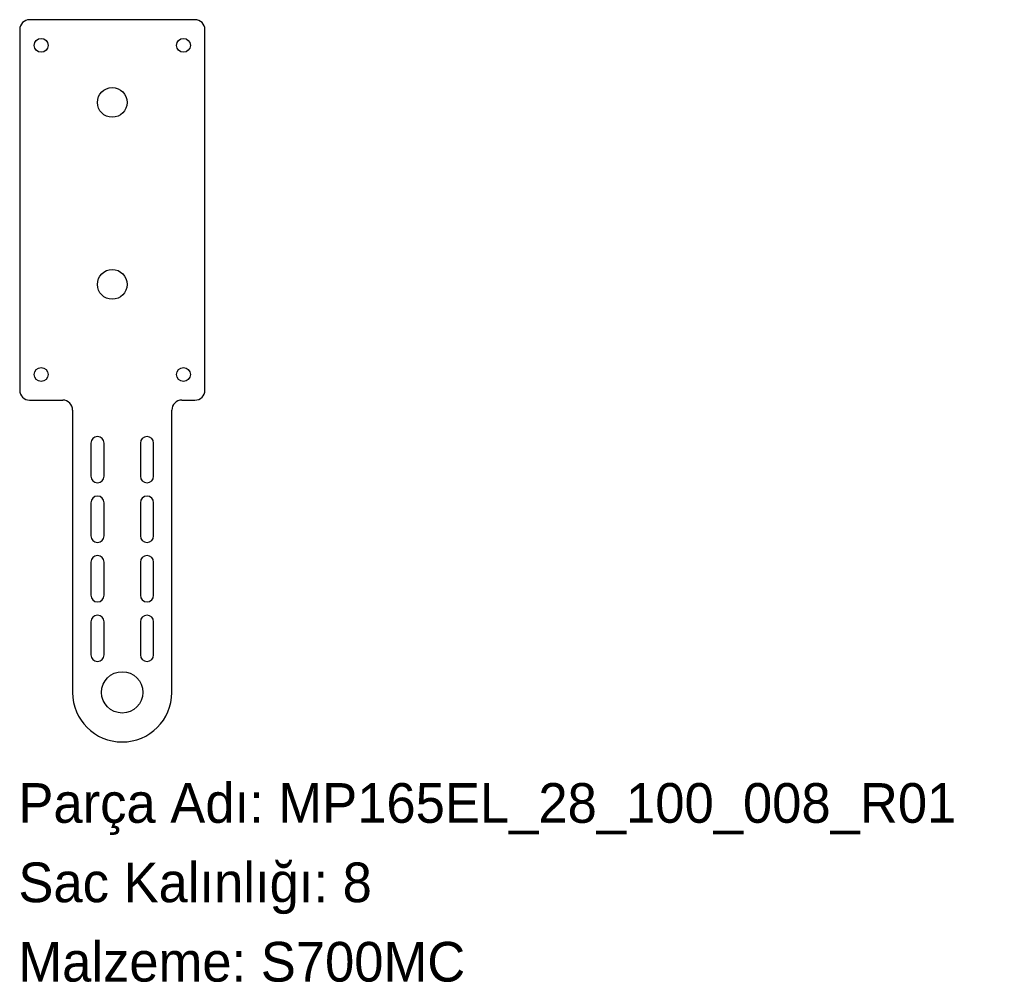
# Model space of a CAD drawing. Header units: millimetres. Extents: x 0 to 298, y -72 to 219.
import ezdxf

# ---------------------------------------------------------------- set-up
doc = ezdxf.new("R2010")
doc.units = ezdxf.units.MM
doc.linetypes.add('SLD-Katı', pattern=[0])
doc.linetypes.add('SLD-Sürekli', pattern=[0])
doc.layers.add('METIN', color=96, linetype='SLD-Katı')
doc.styles.add('SLDTEXTSTYLE0', font='ARIAL.TTF', dxfattribs={"width": 0.948, "bigfont": 'bigfont'})
doc.styles.add('SLDTEXTSTYLE1', font='ARIAL.TTF', dxfattribs={"width": 0.948})

msp = doc.modelspace()

# ---------------------------------------------------------------- linework, layer by layer
at = {"color": 7, "linetype": 'SLD-Sürekli', "lineweight": 25}
for p, q in [((53.4, 218.740495), (3.4, 218.740495)), ((0.4, 215.740495), (0.4, 106.740495)), ((56.4, 106.740495), (56.4, 215.740495)), ((3.4, 103.740495), (13.4, 103.740495)), ((49.4, 103.740495), (53.4, 103.740495)), ((16.4, 100.740495), (16.4, 15.4)), ((46.4, 15.4), (46.4, 100.740495)), ((21.906661, 90.740495), (21.906661, 80.740495)), ((25.906661, 80.740495), (25.906661, 90.740495)), ((36.893339, 90.740495), (36.893339, 80.740495)), ((40.893339, 80.740495), (40.893339, 90.740495)), ((21.906661, 72.740495), (21.906661, 62.740495)), ((25.906661, 62.740495), (25.906661, 72.740495)), ((36.893339, 72.740495), (36.893339, 62.740495)), ((40.893339, 62.740495), (40.893339, 72.740495)), ((21.906661, 54.740495), (21.906661, 44.740495)), ((25.906661, 44.740495), (25.906661, 54.740495)), ((36.893339, 54.740495), (36.893339, 44.740495)), ((40.893339, 44.740495), (40.893339, 54.740495)), ((21.906661, 36.740495), (21.906661, 26.740495)), ((25.906661, 26.740495), (25.906661, 36.740495)), ((36.893339, 36.740495), (36.893339, 26.740495)), ((40.893339, 26.740495), (40.893339, 36.740495))]:
    msp.add_line(p, q, dxfattribs=at)
for centre, radius in [((6.9, 210.990495), 2.1), ((49.9, 210.990495), 2.1), ((28.393187, 193.740495), 4.5), ((28.393187, 138.740495), 4.5), ((6.9, 111.490495), 2.1), ((49.9, 111.490495), 2.1), ((31.4, 15.4), 6.25)]:
    msp.add_circle(centre, radius, dxfattribs=at)
for centre, radius, start, end in [((3.4, 215.740495), 3, 90, 180), ((53.4, 215.740495), 3, 0, 90), ((3.4, 106.740495), 3, 180, 270), ((53.4, 106.740495), 3, 270, 0), ((13.4, 100.740495), 3, 0, 90), ((49.4, 100.740495), 3, 90, 180), ((23.906661, 90.740495), 2, 0, 180), ((38.893339, 90.740495), 2, 0, 180), ((23.906661, 80.740495), 2, 180, 0), ((38.893339, 80.740495), 2, 180, 0), ((23.906661, 72.740495), 2, 0, 180), ((38.893339, 72.740495), 2, 0, 180), ((23.906661, 62.740495), 2, 180, 0), ((38.893339, 62.740495), 2, 180, 0), ((23.906661, 54.740495), 2, 0, 180), ((38.893339, 54.740495), 2, 0, 180), ((23.906661, 44.740495), 2, 180, 0), ((38.893339, 44.740495), 2, 180, 0), ((23.906661, 36.740495), 2, 0, 180), ((38.893339, 36.740495), 2, 0, 180), ((23.906661, 26.740495), 2, 180, 0), ((38.893339, 26.740495), 2, 180, 0), ((31.4, 15.4), 15, 180, 0)]:
    msp.add_arc(centre, radius, start, end, dxfattribs=at)

# ---------------------------------------------------------------- texts
at = {"layer": 'METIN', "char_height": 12, "attachment_point": 1}
for s, insert, style in [('Parça Adı: MP165EL_28_100_008_R01', (0, -12.031187), 'SLDTEXTSTYLE0'), ('Sac Kalınlığı: 8', (0, -36.031187), 'SLDTEXTSTYLE0'), ('Malzeme: S700MC', (0, -60.031187), 'SLDTEXTSTYLE1')]:
    msp.add_mtext(s, dxfattribs=dict(at, insert=insert, style=style))

doc.saveas('drawing.dxf')
